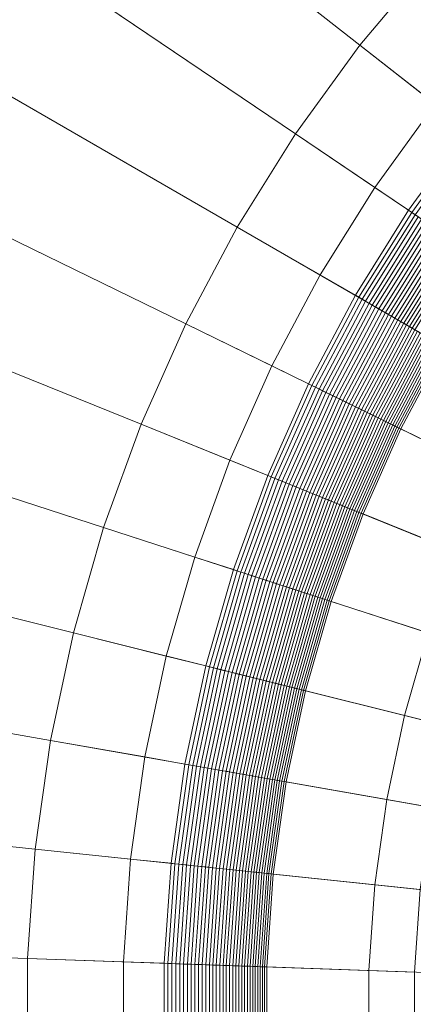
# Model space of a CAD drawing. Header units: millimetres. Extents: x -219 to 220, y -220 to 220.
# Tile 67 of 146: x -51 to -38, y 0 to 32. Entities that reach past the tile are written whole.
import ezdxf

# ---------------------------------------------------------------- set-up
doc = ezdxf.new("R2010")
doc.units = ezdxf.units.MM
doc.layers.add('LUCIDO_1', color=1, linetype='Continuous', lineweight=20, true_color=0xff0000)
doc.layers.add('Nessuna', color=7, linetype='Continuous', lineweight=9)

# ---------------------------------------------------------------- blocks, each defined once
blk = doc.blocks.new('Group-1')
at = {"layer": 'Nessuna', "color": 7, "linetype": 'Continuous', "lineweight": 9, "transparency": 33554687}
for points in [[(-158.188, 123.856, -79.962), (-149.159, 134.616, -79.962), (-37.582, 34.151, -89.301), (-39.875, 31.419, -89.301)], [(-39.875, 31.419, -69.262), (-37.582, 34.151, -69.262), (-137.782, 124.371, -60.875), (-146.124, 114.43, -60.875)], [(-166.445, 112.492, -79.962), (-158.188, 123.856, -79.962), (-39.875, 31.419, -89.301), (-41.971, 28.534, -89.301)], [(-41.971, 28.534, -69.262), (-39.875, 31.419, -69.262), (-146.124, 114.43, -60.875), (-153.752, 103.93, -60.875)], [(-173.888, 100.58, -79.962), (-166.445, 112.492, -79.962), (-41.971, 28.534, -89.301), (-43.862, 25.509, -89.301)], [(-43.862, 25.509, -69.262), (-41.971, 28.534, -69.262), (-153.752, 103.93, -60.875), (-160.629, 92.925, -60.875)], [(-180.483, 88.177, -79.962), (-173.888, 100.58, -79.962), (-43.862, 25.509, -89.301), (-45.536, 22.36, -89.301)], [(-45.536, 22.36, -69.262), (-43.862, 25.509, -69.262), (-160.629, 92.925, -60.875), (-166.722, 81.466, -60.875)], [(-186.196, 75.345, -79.962), (-180.483, 88.177, -79.962), (-45.536, 22.36, -89.301), (-46.987, 19.101, -89.301)], [(-46.987, 19.101, -69.262), (-45.536, 22.36, -69.262), (-166.722, 81.466, -60.875), (-172, 69.61, -60.875)], [(-191, 62.146, -79.962), (-186.196, 75.345, -79.962), (-46.987, 19.101, -89.301), (-48.207, 15.75, -89.301)], [(-48.207, 15.75, -69.262), (-46.987, 19.101, -69.262), (-172, 69.61, -60.875), (-176.439, 57.415, -60.875)], [(-194.872, 48.644, -79.962), (-191, 62.146, -79.962), (-48.207, 15.75, -89.301), (-49.19, 12.321, -89.301)], [(-49.19, 12.321, -69.262), (-48.207, 15.75, -69.262), (-176.439, 57.415, -60.875), (-180.016, 44.94, -60.875)], [(-197.792, 34.904, -79.962), (-194.872, 48.644, -79.962), (-49.19, 12.321, -89.301), (-49.931, 8.832, -89.301)], [(-49.931, 8.832, -69.262), (-49.19, 12.321, -69.262), (-180.016, 44.94, -60.875), (-182.714, 32.246, -60.875)], [(-199.747, 20.994, -79.962), (-197.792, 34.904, -79.962), (-49.931, 8.832, -89.301), (-50.428, 5.3, -89.301)], [(-29.959, 23.672, -70.282), (-28.231, 25.731, -70.282), (-37.582, 34.151, -69.262), (-39.875, 31.419, -69.262)], [(-39.875, 31.419, -89.301), (-37.582, 34.151, -89.301), (-35.269, 32.068, -89.626), (-37.422, 29.503, -89.626)], [(-50.428, 5.3, -69.262), (-49.931, 8.832, -69.262), (-182.714, 32.246, -60.875), (-184.52, 19.394, -60.875)], [(-31.539, 21.497, -70.282), (-29.959, 23.672, -70.282), (-39.875, 31.419, -69.262), (-41.971, 28.534, -69.262)], [(-41.971, 28.534, -89.301), (-39.875, 31.419, -89.301), (-37.422, 29.503, -89.626), (-39.391, 26.793, -89.626)], [(-39.391, 26.793, -89.626), (-37.422, 29.503, -89.626), (-36.379, 28.688, -89.879), (-38.293, 26.053, -89.879)], [(-32.963, 19.217, -70.282), (-31.539, 21.497, -70.282), (-41.971, 28.534, -69.262), (-43.862, 25.509, -69.262)], [(-43.862, 25.509, -89.301), (-41.971, 28.534, -89.301), (-39.391, 26.793, -89.626), (-41.166, 23.952, -89.626)], [(-38.293, 26.053, -89.879), (-36.379, 28.688, -89.879), (-36.278, 28.609, -89.905), (-38.187, 25.981, -89.905)], [(-38.187, 25.981, -89.905), (-36.278, 28.609, -89.905), (-36.177, 28.53, -89.935), (-38.081, 25.909, -89.935)], [(-41.166, 23.952, -89.626), (-39.391, 26.793, -89.626), (-38.293, 26.053, -89.879), (-40.019, 23.291, -89.879)], [(-40.019, 23.291, -89.879), (-38.293, 26.053, -89.879), (-38.187, 25.981, -89.905), (-39.908, 23.226, -89.905)], [(-39.908, 23.226, -89.905), (-38.187, 25.981, -89.905), (-38.081, 25.909, -89.935), (-39.797, 23.162, -89.935)], [(-39.797, 23.162, -89.935), (-38.081, 25.909, -89.935), (-37.976, 25.838, -89.968), (-39.688, 23.099, -89.968)], [(-39.688, 23.099, -89.968), (-37.976, 25.838, -89.968), (-37.871, 25.768, -90.004), (-39.578, 23.036, -90.004)], [(-39.578, 23.036, -90.004), (-37.871, 25.768, -90.004), (-37.768, 25.698, -90.044), (-39.47, 22.973, -90.044)], [(-39.47, 22.973, -90.044), (-37.768, 25.698, -90.044), (-37.665, 25.629, -90.086), (-39.363, 22.912, -90.086)], [(-39.363, 22.912, -90.086), (-37.665, 25.629, -90.086), (-37.563, 25.56, -90.133), (-39.257, 22.85, -90.133)], [(-34.226, 16.843, -70.282), (-32.963, 19.217, -70.282), (-43.862, 25.509, -69.262), (-45.536, 22.36, -69.262)], [(-45.536, 22.36, -89.301), (-43.862, 25.509, -89.301), (-41.166, 23.952, -89.626), (-42.738, 20.995, -89.626)], [(-39.257, 22.85, -90.133), (-37.563, 25.56, -90.133), (-37.462, 25.492, -90.182), (-39.151, 22.789, -90.182)], [(-39.151, 22.789, -90.182), (-37.462, 25.492, -90.182), (-37.363, 25.425, -90.234), (-39.047, 22.729, -90.234)], [(-39.047, 22.729, -90.234), (-37.363, 25.425, -90.234), (-37.264, 25.359, -90.29), (-38.944, 22.67, -90.29)], [(-38.944, 22.67, -90.29), (-37.264, 25.359, -90.29), (-37.167, 25.293, -90.349), (-38.843, 22.611, -90.349)], [(-38.843, 22.611, -90.349), (-37.167, 25.293, -90.349), (-37.071, 25.228, -90.41), (-38.743, 22.553, -90.41)], [(-38.743, 22.553, -90.41), (-37.071, 25.228, -90.41), (-36.977, 25.165, -90.475), (-38.644, 22.496, -90.475)], [(-38.644, 22.496, -90.475), (-36.977, 25.165, -90.475), (-36.884, 25.102, -90.543), (-38.547, 22.44, -90.543)], [(-38.547, 22.44, -90.543), (-36.884, 25.102, -90.543), (-36.792, 25.04, -90.614), (-38.451, 22.385, -90.614)], [(-38.451, 22.385, -90.614), (-36.792, 25.04, -90.614), (-36.702, 24.979, -90.687), (-38.357, 22.331, -90.687)], [(-38.357, 22.331, -90.687), (-36.702, 24.979, -90.687), (-36.614, 24.92, -90.764), (-38.265, 22.277, -90.764)], [(-38.265, 22.277, -90.764), (-36.614, 24.92, -90.764), (-36.527, 24.861, -90.843), (-38.174, 22.225, -90.843)], [(-38.174, 22.225, -90.843), (-36.527, 24.861, -90.843), (-36.442, 24.804, -90.924), (-38.085, 22.174, -90.924)], [(-42.738, 20.995, -89.626), (-41.166, 23.952, -89.626), (-40.019, 23.291, -89.879), (-41.548, 20.415, -89.879)], [(-41.548, 20.415, -89.879), (-40.019, 23.291, -89.879), (-39.908, 23.226, -89.905), (-41.433, 20.358, -89.905)], [(-41.433, 20.358, -89.905), (-39.908, 23.226, -89.905), (-39.797, 23.162, -89.935), (-41.318, 20.302, -89.935)], [(-41.318, 20.302, -89.935), (-39.797, 23.162, -89.935), (-39.688, 23.099, -89.968), (-41.204, 20.247, -89.968)], [(-41.204, 20.247, -89.968), (-39.688, 23.099, -89.968), (-39.578, 23.036, -90.004), (-41.091, 20.192, -90.004)], [(-41.091, 20.192, -90.004), (-39.578, 23.036, -90.004), (-39.47, 22.973, -90.044), (-40.978, 20.137, -90.044)], [(-40.978, 20.137, -90.044), (-39.47, 22.973, -90.044), (-39.363, 22.912, -90.086), (-40.867, 20.082, -90.086)], [(-40.867, 20.082, -90.086), (-39.363, 22.912, -90.086), (-39.257, 22.85, -90.133), (-40.757, 20.029, -90.133)], [(-40.757, 20.029, -90.133), (-39.257, 22.85, -90.133), (-39.151, 22.789, -90.182), (-40.648, 19.975, -90.182)], [(-40.648, 19.975, -90.182), (-39.151, 22.789, -90.182), (-39.047, 22.729, -90.234), (-40.539, 19.923, -90.234)], [(-40.539, 19.923, -90.234), (-39.047, 22.729, -90.234), (-38.944, 22.67, -90.29), (-40.433, 19.871, -90.29)], [(-40.433, 19.871, -90.29), (-38.944, 22.67, -90.29), (-38.843, 22.611, -90.349), (-40.327, 19.819, -90.349)], [(-40.327, 19.819, -90.349), (-38.843, 22.611, -90.349), (-38.743, 22.553, -90.41), (-40.223, 19.768, -90.41)], [(-40.223, 19.768, -90.41), (-38.743, 22.553, -90.41), (-38.644, 22.496, -90.475), (-40.121, 19.719, -90.475)], [(-40.121, 19.719, -90.475), (-38.644, 22.496, -90.475), (-38.547, 22.44, -90.543), (-40.02, 19.669, -90.543)], [(-40.02, 19.669, -90.543), (-38.547, 22.44, -90.543), (-38.451, 22.385, -90.614), (-39.921, 19.621, -90.614)], [(-35.319, 14.387, -70.282), (-34.226, 16.843, -70.282), (-45.536, 22.36, -69.262), (-46.987, 19.101, -69.262)], [(-46.987, 19.101, -89.301), (-45.536, 22.36, -89.301), (-42.738, 20.995, -89.626), (-44.1, 17.935, -89.626)], [(-39.921, 19.621, -90.614), (-38.451, 22.385, -90.614), (-38.357, 22.331, -90.687), (-39.823, 19.573, -90.687)], [(-39.823, 19.573, -90.687), (-38.357, 22.331, -90.687), (-38.265, 22.277, -90.764), (-39.727, 19.527, -90.764)], [(-39.727, 19.527, -90.764), (-38.265, 22.277, -90.764), (-38.174, 22.225, -90.843), (-39.633, 19.481, -90.843)], [(-39.633, 19.481, -90.843), (-38.174, 22.225, -90.843), (-38.085, 22.174, -90.924), (-39.541, 19.436, -90.924)], [(-39.541, 19.436, -90.924), (-38.085, 22.174, -90.924), (-37.998, 22.124, -91.009), (-39.451, 19.392, -91.009)], [(-39.451, 19.392, -91.009), (-37.998, 22.124, -91.009), (-37.914, 22.075, -91.096), (-39.363, 19.349, -91.096)], [(-39.363, 19.349, -91.096), (-37.914, 22.075, -91.096), (-37.831, 22.027, -91.186), (-39.277, 19.307, -91.186)], [(-39.277, 19.307, -91.186), (-37.831, 22.027, -91.186), (-37.75, 21.98, -91.278), (-39.193, 19.266, -91.278)], [(-39.193, 19.266, -91.278), (-37.75, 21.98, -91.278), (-37.671, 21.935, -91.372), (-39.111, 19.226, -91.372)], [(-39.111, 19.226, -91.372), (-37.671, 21.935, -91.372), (-37.595, 21.891, -91.469), (-39.032, 19.187, -91.469)], [(-39.032, 19.187, -91.469), (-37.595, 21.891, -91.469), (-37.52, 21.848, -91.568), (-38.955, 19.15, -91.568)], [(-38.955, 19.15, -91.568), (-37.52, 21.848, -91.568), (-37.448, 21.806, -91.67), (-38.88, 19.113, -91.67)], [(-38.88, 19.113, -91.67), (-37.448, 21.806, -91.67), (-37.379, 21.766, -91.773), (-38.808, 19.078, -91.773)], [(-38.808, 19.078, -91.773), (-37.379, 21.766, -91.773), (-37.311, 21.727, -91.879), (-38.738, 19.044, -91.879)], [(-38.738, 19.044, -91.879), (-37.311, 21.727, -91.879), (-37.246, 21.69, -91.987), (-38.67, 19.011, -91.987)], [(-38.67, 19.011, -91.987), (-37.246, 21.69, -91.987), (-37.184, 21.654, -92.096), (-38.606, 18.979, -92.096)], [(-38.606, 18.979, -92.096), (-37.184, 21.654, -92.096), (-37.124, 21.619, -92.208), (-38.544, 18.949, -92.208)], [(-38.544, 18.949, -92.208), (-37.124, 21.619, -92.208), (-34.249, 19.959, -97.712), (-35.559, 17.494, -97.712)], [(-200.727, 6.982, -79.962), (-199.747, 20.994, -79.962), (-50.428, 5.3, -89.301), (-50.677, 1.742, -89.301)], [(-44.1, 17.935, -89.626), (-42.738, 20.995, -89.626), (-41.548, 20.415, -89.879), (-42.873, 17.439, -89.879)], [(-42.873, 17.439, -89.879), (-41.548, 20.415, -89.879), (-41.433, 20.358, -89.905), (-42.754, 17.391, -89.905)], [(-42.754, 17.391, -89.905), (-41.433, 20.358, -89.905), (-41.318, 20.302, -89.935), (-42.636, 17.343, -89.935)], [(-42.636, 17.343, -89.935), (-41.318, 20.302, -89.935), (-41.204, 20.247, -89.968), (-42.518, 17.296, -89.968)], [(-42.518, 17.296, -89.968), (-41.204, 20.247, -89.968), (-41.091, 20.192, -90.004), (-42.401, 17.249, -90.004)], [(-42.401, 17.249, -90.004), (-41.091, 20.192, -90.004), (-40.978, 20.137, -90.044), (-42.285, 17.202, -90.044)], [(-42.285, 17.202, -90.044), (-40.978, 20.137, -90.044), (-40.867, 20.082, -90.086), (-42.17, 17.155, -90.086)], [(-42.17, 17.155, -90.086), (-40.867, 20.082, -90.086), (-40.757, 20.029, -90.133), (-42.056, 17.109, -90.133)], [(-42.056, 17.109, -90.133), (-40.757, 20.029, -90.133), (-40.648, 19.975, -90.182), (-41.944, 17.064, -90.182)], [(-41.944, 17.064, -90.182), (-40.648, 19.975, -90.182), (-40.539, 19.923, -90.234), (-41.832, 17.019, -90.234)], [(-41.832, 17.019, -90.234), (-40.539, 19.923, -90.234), (-40.433, 19.871, -90.29), (-41.722, 16.974, -90.29)], [(-41.722, 16.974, -90.29), (-40.433, 19.871, -90.29), (-40.327, 19.819, -90.349), (-41.614, 16.93, -90.349)], [(-41.614, 16.93, -90.349), (-40.327, 19.819, -90.349), (-40.223, 19.768, -90.41), (-41.506, 16.887, -90.41)], [(-41.506, 16.887, -90.41), (-40.223, 19.768, -90.41), (-40.121, 19.719, -90.475), (-41.401, 16.844, -90.475)], [(-41.401, 16.844, -90.475), (-40.121, 19.719, -90.475), (-40.02, 19.669, -90.543), (-41.296, 16.802, -90.543)], [(-41.296, 16.802, -90.543), (-40.02, 19.669, -90.543), (-39.921, 19.621, -90.614), (-41.194, 16.761, -90.614)], [(-41.194, 16.761, -90.614), (-39.921, 19.621, -90.614), (-39.823, 19.573, -90.687), (-41.093, 16.72, -90.687)], [(-41.093, 16.72, -90.687), (-39.823, 19.573, -90.687), (-39.727, 19.527, -90.764), (-40.995, 16.68, -90.764)], [(-40.995, 16.68, -90.764), (-39.727, 19.527, -90.764), (-39.633, 19.481, -90.843), (-40.898, 16.641, -90.843)], [(-50.677, 1.742, -69.262), (-50.428, 5.3, -69.262), (-184.52, 19.394, -60.875), (-185.426, 6.448, -60.875)], [(-40.898, 16.641, -90.843), (-39.633, 19.481, -90.843), (-39.541, 19.436, -90.924), (-40.803, 16.603, -90.924)], [(-40.803, 16.603, -90.924), (-39.541, 19.436, -90.924), (-39.451, 19.392, -91.009), (-40.71, 16.565, -91.009)], [(-40.71, 16.565, -91.009), (-39.451, 19.392, -91.009), (-39.363, 19.349, -91.096), (-40.619, 16.528, -91.096)], [(-40.619, 16.528, -91.096), (-39.363, 19.349, -91.096), (-39.277, 19.307, -91.186), (-40.53, 16.493, -91.186)], [(-40.53, 16.493, -91.186), (-39.277, 19.307, -91.186), (-39.193, 19.266, -91.278), (-40.443, 16.458, -91.278)], [(-40.443, 16.458, -91.278), (-39.193, 19.266, -91.278), (-39.111, 19.226, -91.372), (-40.359, 16.424, -91.372)], [(-40.359, 16.424, -91.372), (-39.111, 19.226, -91.372), (-39.032, 19.187, -91.469), (-40.277, 16.39, -91.469)], [(-36.239, 11.861, -70.282), (-35.319, 14.387, -70.282), (-46.987, 19.101, -69.262), (-48.207, 15.75, -69.262)], [(-48.207, 15.75, -89.301), (-46.987, 19.101, -89.301), (-44.1, 17.935, -89.626), (-45.246, 14.788, -89.626)], [(-40.277, 16.39, -91.469), (-39.032, 19.187, -91.469), (-38.955, 19.15, -91.568), (-40.198, 16.358, -91.568)], [(-40.198, 16.358, -91.568), (-38.955, 19.15, -91.568), (-38.88, 19.113, -91.67), (-40.121, 16.327, -91.67)], [(-40.121, 16.327, -91.67), (-38.88, 19.113, -91.67), (-38.808, 19.078, -91.773), (-40.046, 16.297, -91.773)], [(-40.046, 16.297, -91.773), (-38.808, 19.078, -91.773), (-38.738, 19.044, -91.879), (-39.974, 16.268, -91.879)], [(-39.974, 16.268, -91.879), (-38.738, 19.044, -91.879), (-38.67, 19.011, -91.987), (-39.904, 16.24, -91.987)], [(-39.904, 16.24, -91.987), (-38.67, 19.011, -91.987), (-38.606, 18.979, -92.096), (-39.838, 16.213, -92.096)], [(-39.838, 16.213, -92.096), (-38.606, 18.979, -92.096), (-38.544, 18.949, -92.208), (-39.773, 16.187, -92.208)], [(-39.773, 16.187, -92.208), (-38.544, 18.949, -92.208), (-35.559, 17.494, -97.712), (-36.695, 14.943, -97.712)], [(-45.246, 14.788, -89.626), (-44.1, 17.935, -89.626), (-42.873, 17.439, -89.879), (-43.987, 14.379, -89.879)], [(-43.987, 14.379, -89.879), (-42.873, 17.439, -89.879), (-42.754, 17.391, -89.905), (-43.865, 14.339, -89.905)], [(-43.865, 14.339, -89.905), (-42.754, 17.391, -89.905), (-42.636, 17.343, -89.935), (-43.744, 14.299, -89.935)], [(-43.744, 14.299, -89.935), (-42.636, 17.343, -89.935), (-42.518, 17.296, -89.968), (-43.623, 14.26, -89.968)], [(-43.623, 14.26, -89.968), (-42.518, 17.296, -89.968), (-42.401, 17.249, -90.004), (-43.503, 14.221, -90.004)], [(-43.503, 14.221, -90.004), (-42.401, 17.249, -90.004), (-42.285, 17.202, -90.044), (-43.384, 14.183, -90.044)], [(-43.384, 14.183, -90.044), (-42.285, 17.202, -90.044), (-42.17, 17.155, -90.086), (-43.266, 14.144, -90.086)], [(-43.266, 14.144, -90.086), (-42.17, 17.155, -90.086), (-42.056, 17.109, -90.133), (-43.149, 14.106, -90.133)], [(-43.149, 14.106, -90.133), (-42.056, 17.109, -90.133), (-41.944, 17.064, -90.182), (-43.034, 14.069, -90.182)], [(-43.034, 14.069, -90.182), (-41.944, 17.064, -90.182), (-41.832, 17.019, -90.234), (-42.92, 14.032, -90.234)], [(-42.92, 14.032, -90.234), (-41.832, 17.019, -90.234), (-41.722, 16.974, -90.29), (-42.807, 13.995, -90.29)], [(-42.807, 13.995, -90.29), (-41.722, 16.974, -90.29), (-41.614, 16.93, -90.349), (-42.695, 13.959, -90.349)], [(-42.695, 13.959, -90.349), (-41.614, 16.93, -90.349), (-41.506, 16.887, -90.41), (-42.585, 13.923, -90.41)], [(-42.585, 13.923, -90.41), (-41.506, 16.887, -90.41), (-41.401, 16.844, -90.475), (-42.477, 13.888, -90.475)], [(-42.477, 13.888, -90.475), (-41.401, 16.844, -90.475), (-41.296, 16.802, -90.543), (-42.37, 13.853, -90.543)], [(-42.37, 13.853, -90.543), (-41.296, 16.802, -90.543), (-41.194, 16.761, -90.614), (-42.265, 13.819, -90.614)], [(-42.265, 13.819, -90.614), (-41.194, 16.761, -90.614), (-41.093, 16.72, -90.687), (-42.162, 13.785, -90.687)], [(-42.162, 13.785, -90.687), (-41.093, 16.72, -90.687), (-40.995, 16.68, -90.764), (-42.06, 13.753, -90.764)], [(-42.06, 13.753, -90.764), (-40.995, 16.68, -90.764), (-40.898, 16.641, -90.843), (-41.961, 13.72, -90.843)], [(-41.961, 13.72, -90.843), (-40.898, 16.641, -90.843), (-40.803, 16.603, -90.924), (-41.863, 13.689, -90.924)], [(-41.863, 13.689, -90.924), (-40.803, 16.603, -90.924), (-40.71, 16.565, -91.009), (-41.768, 13.658, -91.009)], [(-41.768, 13.658, -91.009), (-40.71, 16.565, -91.009), (-40.619, 16.528, -91.096), (-41.675, 13.627, -91.096)], [(-41.675, 13.627, -91.096), (-40.619, 16.528, -91.096), (-40.53, 16.493, -91.186), (-41.584, 13.598, -91.186)], [(-41.584, 13.598, -91.186), (-40.53, 16.493, -91.186), (-40.443, 16.458, -91.278), (-41.495, 13.569, -91.278)], [(-41.495, 13.569, -91.278), (-40.443, 16.458, -91.278), (-40.359, 16.424, -91.372), (-41.408, 13.541, -91.372)], [(-41.408, 13.541, -91.372), (-40.359, 16.424, -91.372), (-40.277, 16.39, -91.469), (-41.324, 13.513, -91.469)], [(-41.324, 13.513, -91.469), (-40.277, 16.39, -91.469), (-40.198, 16.358, -91.568), (-41.243, 13.487, -91.568)], [(-41.243, 13.487, -91.568), (-40.198, 16.358, -91.568), (-40.121, 16.327, -91.67), (-41.164, 13.461, -91.67)], [(-41.164, 13.461, -91.67), (-40.121, 16.327, -91.67), (-40.046, 16.297, -91.773), (-41.087, 13.436, -91.773)], [(-41.087, 13.436, -91.773), (-40.046, 16.297, -91.773), (-39.974, 16.268, -91.879), (-41.013, 13.412, -91.879)], [(-41.013, 13.412, -91.879), (-39.974, 16.268, -91.879), (-39.904, 16.24, -91.987), (-40.942, 13.389, -91.987)], [(-40.942, 13.389, -91.987), (-39.904, 16.24, -91.987), (-39.838, 16.213, -92.096), (-40.873, 13.367, -92.096)], [(-40.873, 13.367, -92.096), (-39.838, 16.213, -92.096), (-39.773, 16.187, -92.208), (-40.808, 13.346, -92.208)], [(-40.808, 13.346, -92.208), (-39.773, 16.187, -92.208), (-36.695, 14.943, -97.712), (-37.65, 12.32, -97.712)], [(-36.98, 9.277, -70.282), (-36.239, 11.861, -70.282), (-48.207, 15.75, -69.262), (-49.19, 12.321, -69.262)], [(-49.19, 12.321, -89.301), (-48.207, 15.75, -89.301), (-45.246, 14.788, -89.626), (-46.169, 11.568, -89.626)], [(-46.169, 11.568, -89.626), (-45.246, 14.788, -89.626), (-43.987, 14.379, -89.879), (-44.885, 11.248, -89.879)], [(-44.885, 11.248, -89.879), (-43.987, 14.379, -89.879), (-43.865, 14.339, -89.905), (-44.76, 11.217, -89.905)], [(-44.76, 11.217, -89.905), (-43.865, 14.339, -89.905), (-43.744, 14.299, -89.935), (-44.636, 11.186, -89.935)], [(-44.636, 11.186, -89.935), (-43.744, 14.299, -89.935), (-43.623, 14.26, -89.968), (-44.513, 11.155, -89.968)], [(-44.513, 11.155, -89.968), (-43.623, 14.26, -89.968), (-43.503, 14.221, -90.004), (-44.391, 11.125, -90.004)], [(-44.391, 11.125, -90.004), (-43.503, 14.221, -90.004), (-43.384, 14.183, -90.044), (-44.27, 11.094, -90.044)], [(-44.27, 11.094, -90.044), (-43.384, 14.183, -90.044), (-43.266, 14.144, -90.086), (-44.149, 11.064, -90.086)], [(-44.149, 11.064, -90.086), (-43.266, 14.144, -90.086), (-43.149, 14.106, -90.133), (-44.03, 11.035, -90.133)], [(-44.03, 11.035, -90.133), (-43.149, 14.106, -90.133), (-43.034, 14.069, -90.182), (-43.912, 11.005, -90.182)], [(-43.912, 11.005, -90.182), (-43.034, 14.069, -90.182), (-42.92, 14.032, -90.234), (-43.796, 10.976, -90.234)], [(-43.796, 10.976, -90.234), (-42.92, 14.032, -90.234), (-42.807, 13.995, -90.29), (-43.681, 10.947, -90.29)], [(-43.681, 10.947, -90.29), (-42.807, 13.995, -90.29), (-42.695, 13.959, -90.349), (-43.567, 10.919, -90.349)], [(-43.567, 10.919, -90.349), (-42.695, 13.959, -90.349), (-42.585, 13.923, -90.41), (-43.454, 10.891, -90.41)], [(-43.454, 10.891, -90.41), (-42.585, 13.923, -90.41), (-42.477, 13.888, -90.475), (-43.344, 10.864, -90.475)], [(-43.344, 10.864, -90.475), (-42.477, 13.888, -90.475), (-42.37, 13.853, -90.543), (-43.235, 10.836, -90.543)], [(-43.235, 10.836, -90.543), (-42.37, 13.853, -90.543), (-42.265, 13.819, -90.614), (-43.128, 10.81, -90.614)], [(-43.128, 10.81, -90.614), (-42.265, 13.819, -90.614), (-42.162, 13.785, -90.687), (-43.022, 10.783, -90.687)], [(-43.022, 10.783, -90.687), (-42.162, 13.785, -90.687), (-42.06, 13.753, -90.764), (-42.919, 10.758, -90.764)], [(-42.919, 10.758, -90.764), (-42.06, 13.753, -90.764), (-41.961, 13.72, -90.843), (-42.817, 10.732, -90.843)], [(-42.817, 10.732, -90.843), (-41.961, 13.72, -90.843), (-41.863, 13.689, -90.924), (-42.718, 10.707, -90.924)], [(-42.718, 10.707, -90.924), (-41.863, 13.689, -90.924), (-41.768, 13.658, -91.009), (-42.621, 10.683, -91.009)], [(-42.621, 10.683, -91.009), (-41.768, 13.658, -91.009), (-41.675, 13.627, -91.096), (-42.526, 10.66, -91.096)], [(-42.526, 10.66, -91.096), (-41.675, 13.627, -91.096), (-41.584, 13.598, -91.186), (-42.433, 10.636, -91.186)], [(-42.433, 10.636, -91.186), (-41.584, 13.598, -91.186), (-41.495, 13.569, -91.278), (-42.342, 10.614, -91.278)], [(-42.342, 10.614, -91.278), (-41.495, 13.569, -91.278), (-41.408, 13.541, -91.372), (-42.254, 10.592, -91.372)], [(-42.254, 10.592, -91.372), (-41.408, 13.541, -91.372), (-41.324, 13.513, -91.469), (-42.168, 10.57, -91.469)], [(-42.168, 10.57, -91.469), (-41.324, 13.513, -91.469), (-41.243, 13.487, -91.568), (-42.085, 10.55, -91.568)], [(-42.085, 10.55, -91.568), (-41.243, 13.487, -91.568), (-41.164, 13.461, -91.67), (-42.004, 10.53, -91.67)], [(-42.004, 10.53, -91.67), (-41.164, 13.461, -91.67), (-41.087, 13.436, -91.773), (-41.926, 10.51, -91.773)], [(-41.926, 10.51, -91.773), (-41.087, 13.436, -91.773), (-41.013, 13.412, -91.879), (-41.851, 10.491, -91.879)], [(-41.851, 10.491, -91.879), (-41.013, 13.412, -91.879), (-40.942, 13.389, -91.987), (-41.778, 10.473, -91.987)], [(-41.778, 10.473, -91.987), (-40.942, 13.389, -91.987), (-40.873, 13.367, -92.096), (-41.708, 10.456, -92.096)], [(-41.708, 10.456, -92.096), (-40.873, 13.367, -92.096), (-40.808, 13.346, -92.208), (-41.641, 10.439, -92.208)], [(-41.641, 10.439, -92.208), (-40.808, 13.346, -92.208), (-37.65, 12.32, -97.712), (-38.42, 9.636, -97.712)], [(-37.539, 6.647, -70.282), (-36.98, 9.277, -70.282), (-49.19, 12.321, -69.262), (-49.931, 8.832, -69.262)], [(-49.931, 8.832, -89.301), (-49.19, 12.321, -89.301), (-46.169, 11.568, -89.626), (-46.866, 8.292, -89.626)], [(-38.42, 9.636, -97.712), (-37.65, 12.32, -97.712), (-21.482, 7.066, -97.712), (-21.924, 5.523, -97.712)], [(-46.866, 8.292, -89.626), (-46.169, 11.568, -89.626), (-44.885, 11.248, -89.879), (-45.562, 8.062, -89.879)], [(-45.562, 8.062, -89.879), (-44.885, 11.248, -89.879), (-44.76, 11.217, -89.905), (-45.436, 8.04, -89.905)], [(-45.436, 8.04, -89.905), (-44.76, 11.217, -89.905), (-44.636, 11.186, -89.935), (-45.31, 8.017, -89.935)], [(-45.31, 8.017, -89.935), (-44.636, 11.186, -89.935), (-44.513, 11.155, -89.968), (-45.185, 7.995, -89.968)], [(-45.185, 7.995, -89.968), (-44.513, 11.155, -89.968), (-44.391, 11.125, -90.004), (-45.061, 7.973, -90.004)], [(-45.061, 7.973, -90.004), (-44.391, 11.125, -90.004), (-44.27, 11.094, -90.044), (-44.938, 7.952, -90.044)], [(-44.938, 7.952, -90.044), (-44.27, 11.094, -90.044), (-44.149, 11.064, -90.086), (-44.816, 7.93, -90.086)], [(-44.816, 7.93, -90.086), (-44.149, 11.064, -90.086), (-44.03, 11.035, -90.133), (-44.695, 7.909, -90.133)], [(-44.695, 7.909, -90.133), (-44.03, 11.035, -90.133), (-43.912, 11.005, -90.182), (-44.575, 7.888, -90.182)], [(-44.575, 7.888, -90.182), (-43.912, 11.005, -90.182), (-43.796, 10.976, -90.234), (-44.457, 7.867, -90.234)], [(-44.457, 7.867, -90.234), (-43.796, 10.976, -90.234), (-43.681, 10.947, -90.29), (-44.34, 7.846, -90.29)], [(-44.34, 7.846, -90.29), (-43.681, 10.947, -90.29), (-43.567, 10.919, -90.349), (-44.224, 7.826, -90.349)], [(-44.224, 7.826, -90.349), (-43.567, 10.919, -90.349), (-43.454, 10.891, -90.41), (-44.11, 7.806, -90.41)], [(-44.11, 7.806, -90.41), (-43.454, 10.891, -90.41), (-43.344, 10.864, -90.475), (-43.998, 7.786, -90.475)], [(-43.998, 7.786, -90.475), (-43.344, 10.864, -90.475), (-43.235, 10.836, -90.543), (-43.887, 7.767, -90.543)], [(-43.887, 7.767, -90.543), (-43.235, 10.836, -90.543), (-43.128, 10.81, -90.614), (-43.779, 7.747, -90.614)], [(-43.779, 7.747, -90.614), (-43.128, 10.81, -90.614), (-43.022, 10.783, -90.687), (-43.672, 7.729, -90.687)], [(-43.672, 7.729, -90.687), (-43.022, 10.783, -90.687), (-42.919, 10.758, -90.764), (-43.567, 7.71, -90.764)], [(-43.567, 7.71, -90.764), (-42.919, 10.758, -90.764), (-42.817, 10.732, -90.843), (-43.464, 7.692, -90.843)], [(-43.464, 7.692, -90.843), (-42.817, 10.732, -90.843), (-42.718, 10.707, -90.924), (-43.363, 7.674, -90.924)], [(-43.363, 7.674, -90.924), (-42.718, 10.707, -90.924), (-42.621, 10.683, -91.009), (-43.264, 7.657, -91.009)], [(-43.264, 7.657, -91.009), (-42.621, 10.683, -91.009), (-42.526, 10.66, -91.096), (-43.167, 7.64, -91.096)], [(-43.167, 7.64, -91.096), (-42.526, 10.66, -91.096), (-42.433, 10.636, -91.186), (-43.073, 7.623, -91.186)], [(-43.073, 7.623, -91.186), (-42.433, 10.636, -91.186), (-42.342, 10.614, -91.278), (-42.981, 7.607, -91.278)], [(-42.981, 7.607, -91.278), (-42.342, 10.614, -91.278), (-42.254, 10.592, -91.372), (-42.892, 7.591, -91.372)], [(-42.892, 7.591, -91.372), (-42.254, 10.592, -91.372), (-42.168, 10.57, -91.469), (-42.805, 7.576, -91.469)], [(-42.805, 7.576, -91.469), (-42.168, 10.57, -91.469), (-42.085, 10.55, -91.568), (-42.72, 7.561, -91.568)], [(-42.72, 7.561, -91.568), (-42.085, 10.55, -91.568), (-42.004, 10.53, -91.67), (-42.638, 7.546, -91.67)], [(-42.638, 7.546, -91.67), (-42.004, 10.53, -91.67), (-41.926, 10.51, -91.773), (-42.559, 7.532, -91.773)], [(-42.559, 7.532, -91.773), (-41.926, 10.51, -91.773), (-41.851, 10.491, -91.879), (-42.483, 7.519, -91.879)], [(-42.483, 7.519, -91.879), (-41.851, 10.491, -91.879), (-41.778, 10.473, -91.987), (-42.409, 7.506, -91.987)], [(-42.409, 7.506, -91.987), (-41.778, 10.473, -91.987), (-41.708, 10.456, -92.096), (-42.338, 7.493, -92.096)], [(-42.338, 7.493, -92.096), (-41.708, 10.456, -92.096), (-41.641, 10.439, -92.208), (-42.27, 7.481, -92.208)], [(-42.27, 7.481, -92.208), (-41.641, 10.439, -92.208), (-38.42, 9.636, -97.712), (-39, 6.905, -97.712)], [(-39, 6.905, -97.712), (-38.42, 9.636, -97.712), (-21.924, 5.523, -97.712), (-22.258, 3.953, -97.712)], [(-37.913, 3.985, -70.282), (-37.539, 6.647, -70.282), (-49.931, 8.832, -69.262), (-50.428, 5.3, -69.262)], [(-50.428, 5.3, -89.301), (-49.931, 8.832, -89.301), (-46.866, 8.292, -89.626), (-47.332, 4.975, -89.626)], [(-47.332, 4.975, -89.626), (-46.866, 8.292, -89.626), (-45.562, 8.062, -89.879), (-46.015, 4.837, -89.879)], [(-46.015, 4.837, -89.879), (-45.562, 8.062, -89.879), (-45.436, 8.04, -89.905), (-45.888, 4.823, -89.905)], [(-45.888, 4.823, -89.905), (-45.436, 8.04, -89.905), (-45.31, 8.017, -89.935), (-45.761, 4.81, -89.935)], [(-45.761, 4.81, -89.935), (-45.31, 8.017, -89.935), (-45.185, 7.995, -89.968), (-45.634, 4.796, -89.968)], [(-45.634, 4.796, -89.968), (-45.185, 7.995, -89.968), (-45.061, 7.973, -90.004), (-45.509, 4.783, -90.004)], [(-45.509, 4.783, -90.004), (-45.061, 7.973, -90.004), (-44.938, 7.952, -90.044), (-45.385, 4.77, -90.044)], [(-45.385, 4.77, -90.044), (-44.938, 7.952, -90.044), (-44.816, 7.93, -90.086), (-45.261, 4.757, -90.086)], [(-45.261, 4.757, -90.086), (-44.816, 7.93, -90.086), (-44.695, 7.909, -90.133), (-45.139, 4.744, -90.133)], [(-45.139, 4.744, -90.133), (-44.695, 7.909, -90.133), (-44.575, 7.888, -90.182), (-45.019, 4.732, -90.182)], [(-45.019, 4.732, -90.182), (-44.575, 7.888, -90.182), (-44.457, 7.867, -90.234), (-44.899, 4.719, -90.234)], [(-44.899, 4.719, -90.234), (-44.457, 7.867, -90.234), (-44.34, 7.846, -90.29), (-44.781, 4.707, -90.29)], [(-44.781, 4.707, -90.29), (-44.34, 7.846, -90.29), (-44.224, 7.826, -90.349), (-44.664, 4.695, -90.349)], [(-44.664, 4.695, -90.349), (-44.224, 7.826, -90.349), (-44.11, 7.806, -90.41), (-44.549, 4.682, -90.41)], [(-44.549, 4.682, -90.41), (-44.11, 7.806, -90.41), (-43.998, 7.786, -90.475), (-44.436, 4.671, -90.475)], [(-44.436, 4.671, -90.475), (-43.998, 7.786, -90.475), (-43.887, 7.767, -90.543), (-44.324, 4.659, -90.543)], [(-44.324, 4.659, -90.543), (-43.887, 7.767, -90.543), (-43.779, 7.747, -90.614), (-44.214, 4.647, -90.614)], [(-44.214, 4.647, -90.614), (-43.779, 7.747, -90.614), (-43.672, 7.729, -90.687), (-44.106, 4.636, -90.687)], [(-44.106, 4.636, -90.687), (-43.672, 7.729, -90.687), (-43.567, 7.71, -90.764), (-44, 4.625, -90.764)], [(-44, 4.625, -90.764), (-43.567, 7.71, -90.764), (-43.464, 7.692, -90.843), (-43.896, 4.614, -90.843)], [(-43.896, 4.614, -90.843), (-43.464, 7.692, -90.843), (-43.363, 7.674, -90.924), (-43.794, 4.603, -90.924)], [(-43.794, 4.603, -90.924), (-43.363, 7.674, -90.924), (-43.264, 7.657, -91.009), (-43.695, 4.593, -91.009)], [(-43.695, 4.593, -91.009), (-43.264, 7.657, -91.009), (-43.167, 7.64, -91.096), (-43.597, 4.582, -91.096)], [(-43.597, 4.582, -91.096), (-43.167, 7.64, -91.096), (-43.073, 7.623, -91.186), (-43.502, 4.572, -91.186)], [(-43.502, 4.572, -91.186), (-43.073, 7.623, -91.186), (-42.981, 7.607, -91.278), (-43.409, 4.563, -91.278)], [(-43.409, 4.563, -91.278), (-42.981, 7.607, -91.278), (-42.892, 7.591, -91.372), (-43.319, 4.553, -91.372)], [(-43.319, 4.553, -91.372), (-42.892, 7.591, -91.372), (-42.805, 7.576, -91.469), (-43.231, 4.544, -91.469)], [(-43.231, 4.544, -91.469), (-42.805, 7.576, -91.469), (-42.72, 7.561, -91.568), (-43.146, 4.535, -91.568)], [(-43.146, 4.535, -91.568), (-42.72, 7.561, -91.568), (-42.638, 7.546, -91.67), (-43.063, 4.526, -91.67)], [(-43.063, 4.526, -91.67), (-42.638, 7.546, -91.67), (-42.559, 7.532, -91.773), (-42.983, 4.518, -91.773)], [(-42.983, 4.518, -91.773), (-42.559, 7.532, -91.773), (-42.483, 7.519, -91.879), (-42.905, 4.51, -91.879)], [(-42.905, 4.51, -91.879), (-42.483, 7.519, -91.879), (-42.409, 7.506, -91.987), (-42.831, 4.502, -91.987)], [(-42.831, 4.502, -91.987), (-42.409, 7.506, -91.987), (-42.338, 7.493, -92.096), (-42.759, 4.494, -92.096)], [(-42.759, 4.494, -92.096), (-42.338, 7.493, -92.096), (-42.27, 7.481, -92.208), (-42.69, 4.487, -92.208)], [(-42.69, 4.487, -92.208), (-42.27, 7.481, -92.208), (-39, 6.905, -97.712), (-39.389, 4.14, -97.712)], [(-200.727, -7.064, -79.962), (-200.727, 6.982, -79.962), (-50.677, 1.742, -89.301), (-50.677, -1.824, -89.301)], [(-39.389, 4.14, -97.712), (-39, 6.905, -97.712), (-22.258, 3.953, -97.712), (-22.482, 2.363, -97.712)], [(-50.677, -1.824, -69.262), (-50.677, 1.742, -69.262), (-185.426, 6.448, -60.875), (-185.426, -6.53, -60.875)], [(-38.1, 1.303, -70.282), (-37.913, 3.985, -70.282), (-50.428, 5.3, -69.262), (-50.677, 1.742, -69.262)], [(-50.677, 1.742, -89.301), (-50.428, 5.3, -89.301), (-47.332, 4.975, -89.626), (-47.565, 1.634, -89.626)], [(-47.565, 1.634, -89.626), (-47.332, 4.975, -89.626), (-46.015, 4.837, -89.879), (-46.243, 1.587, -89.879)], [(-46.243, 1.587, -89.879), (-46.015, 4.837, -89.879), (-45.888, 4.823, -89.905), (-46.114, 1.583, -89.905)], [(-46.114, 1.583, -89.905), (-45.888, 4.823, -89.905), (-45.761, 4.81, -89.935), (-45.987, 1.578, -89.935)], [(-45.987, 1.578, -89.935), (-45.761, 4.81, -89.935), (-45.634, 4.796, -89.968), (-45.86, 1.574, -89.968)], [(-45.86, 1.574, -89.968), (-45.634, 4.796, -89.968), (-45.509, 4.783, -90.004), (-45.734, 1.57, -90.004)], [(-45.734, 1.57, -90.004), (-45.509, 4.783, -90.004), (-45.385, 4.77, -90.044), (-45.609, 1.565, -90.044)], [(-45.609, 1.565, -90.044), (-45.385, 4.77, -90.044), (-45.261, 4.757, -90.086), (-45.485, 1.561, -90.086)], [(-45.485, 1.561, -90.086), (-45.261, 4.757, -90.086), (-45.139, 4.744, -90.133), (-45.362, 1.557, -90.133)], [(-45.362, 1.557, -90.133), (-45.139, 4.744, -90.133), (-45.019, 4.732, -90.182), (-45.241, 1.552, -90.182)], [(-45.241, 1.552, -90.182), (-45.019, 4.732, -90.182), (-44.899, 4.719, -90.234), (-45.121, 1.548, -90.234)], [(-45.121, 1.548, -90.234), (-44.899, 4.719, -90.234), (-44.781, 4.707, -90.29), (-45.002, 1.544, -90.29)], [(-45.002, 1.544, -90.29), (-44.781, 4.707, -90.29), (-44.664, 4.695, -90.349), (-44.885, 1.54, -90.349)], [(-44.885, 1.54, -90.349), (-44.664, 4.695, -90.349), (-44.549, 4.682, -90.41), (-44.769, 1.536, -90.41)], [(-44.769, 1.536, -90.41), (-44.549, 4.682, -90.41), (-44.436, 4.671, -90.475), (-44.655, 1.532, -90.475)], [(-44.655, 1.532, -90.475), (-44.436, 4.671, -90.475), (-44.324, 4.659, -90.543), (-44.543, 1.528, -90.543)], [(-44.543, 1.528, -90.543), (-44.324, 4.659, -90.543), (-44.214, 4.647, -90.614), (-44.433, 1.524, -90.614)], [(-44.433, 1.524, -90.614), (-44.214, 4.647, -90.614), (-44.106, 4.636, -90.687), (-44.324, 1.52, -90.687)], [(-44.324, 1.52, -90.687), (-44.106, 4.636, -90.687), (-44, 4.625, -90.764), (-44.218, 1.517, -90.764)], [(-44.218, 1.517, -90.764), (-44, 4.625, -90.764), (-43.896, 4.614, -90.843), (-44.113, 1.513, -90.843)], [(-44.113, 1.513, -90.843), (-43.896, 4.614, -90.843), (-43.794, 4.603, -90.924), (-44.011, 1.509, -90.924)], [(-44.011, 1.509, -90.924), (-43.794, 4.603, -90.924), (-43.695, 4.593, -91.009), (-43.91, 1.506, -91.009)], [(-43.91, 1.506, -91.009), (-43.695, 4.593, -91.009), (-43.597, 4.582, -91.096), (-43.813, 1.503, -91.096)], [(-43.813, 1.503, -91.096), (-43.597, 4.582, -91.096), (-43.502, 4.572, -91.186), (-43.717, 1.499, -91.186)], [(-43.717, 1.499, -91.186), (-43.502, 4.572, -91.186), (-43.409, 4.563, -91.278), (-43.624, 1.496, -91.278)], [(-43.624, 1.496, -91.278), (-43.409, 4.563, -91.278), (-43.319, 4.553, -91.372), (-43.533, 1.493, -91.372)], [(-43.533, 1.493, -91.372), (-43.319, 4.553, -91.372), (-43.231, 4.544, -91.469), (-43.444, 1.49, -91.469)], [(-43.444, 1.49, -91.469), (-43.231, 4.544, -91.469), (-43.146, 4.535, -91.568), (-43.359, 1.487, -91.568)], [(-43.359, 1.487, -91.568), (-43.146, 4.535, -91.568), (-43.063, 4.526, -91.67), (-43.276, 1.484, -91.67)], [(-43.276, 1.484, -91.67), (-43.063, 4.526, -91.67), (-42.983, 4.518, -91.773), (-43.195, 1.481, -91.773)], [(-43.195, 1.481, -91.773), (-42.983, 4.518, -91.773), (-42.905, 4.51, -91.879), (-43.117, 1.478, -91.879)], [(-43.117, 1.478, -91.879), (-42.905, 4.51, -91.879), (-42.831, 4.502, -91.987), (-43.043, 1.476, -91.987)], [(-43.043, 1.476, -91.987), (-42.831, 4.502, -91.987), (-42.759, 4.494, -92.096), (-42.971, 1.473, -92.096)], [(-42.971, 1.473, -92.096), (-42.759, 4.494, -92.096), (-42.69, 4.487, -92.208), (-42.901, 1.471, -92.208)], [(-42.901, 1.471, -92.208), (-42.69, 4.487, -92.208), (-39.389, 4.14, -97.712), (-39.583, 1.355, -97.712)], [(-39.583, 1.355, -97.712), (-39.389, 4.14, -97.712), (-22.482, 2.363, -97.712), (-22.594, 0.762, -97.712)], [(-38.1, -1.385, -70.282), (-38.1, 1.303, -70.282), (-50.677, 1.742, -69.262), (-50.677, -1.824, -69.262)], [(-50.677, -1.824, -89.301), (-50.677, 1.742, -89.301), (-47.565, 1.634, -89.626), (-47.565, -1.716, -89.626)], [(-47.565, -1.716, -89.626), (-47.565, 1.634, -89.626), (-46.243, 1.587, -89.879), (-46.243, -1.67, -89.879)], [(-46.243, -1.67, -89.879), (-46.243, 1.587, -89.879), (-46.114, 1.583, -89.905), (-46.114, -1.665, -89.905)], [(-46.114, -1.665, -89.905), (-46.114, 1.583, -89.905), (-45.987, 1.578, -89.935), (-45.987, -1.661, -89.935)], [(-45.987, -1.661, -89.935), (-45.987, 1.578, -89.935), (-45.86, 1.574, -89.968), (-45.86, -1.656, -89.968)], [(-45.86, -1.656, -89.968), (-45.86, 1.574, -89.968), (-45.734, 1.57, -90.004), (-45.734, -1.652, -90.004)], [(-45.734, -1.652, -90.004), (-45.734, 1.57, -90.004), (-45.609, 1.565, -90.044), (-45.609, -1.648, -90.044)], [(-45.609, -1.648, -90.044), (-45.609, 1.565, -90.044), (-45.485, 1.561, -90.086), (-45.485, -1.643, -90.086)], [(-45.485, -1.643, -90.086), (-45.485, 1.561, -90.086), (-45.362, 1.557, -90.133), (-45.362, -1.639, -90.133)], [(-45.362, -1.639, -90.133), (-45.362, 1.557, -90.133), (-45.241, 1.552, -90.182), (-45.241, -1.635, -90.182)], [(-45.241, -1.635, -90.182), (-45.241, 1.552, -90.182), (-45.121, 1.548, -90.234), (-45.121, -1.63, -90.234)], [(-45.121, -1.63, -90.234), (-45.121, 1.548, -90.234), (-45.002, 1.544, -90.29), (-45.002, -1.626, -90.29)], [(-45.002, -1.626, -90.29), (-45.002, 1.544, -90.29), (-44.885, 1.54, -90.349), (-44.885, -1.622, -90.349)], [(-44.885, -1.622, -90.349), (-44.885, 1.54, -90.349), (-44.769, 1.536, -90.41), (-44.769, -1.618, -90.41)], [(-44.769, -1.618, -90.41), (-44.769, 1.536, -90.41), (-44.655, 1.532, -90.475), (-44.655, -1.614, -90.475)], [(-44.655, -1.614, -90.475), (-44.655, 1.532, -90.475), (-44.543, 1.528, -90.543), (-44.543, -1.61, -90.543)], [(-44.543, -1.61, -90.543), (-44.543, 1.528, -90.543), (-44.433, 1.524, -90.614), (-44.433, -1.606, -90.614)], [(-44.433, -1.606, -90.614), (-44.433, 1.524, -90.614), (-44.324, 1.52, -90.687), (-44.324, -1.603, -90.687)], [(-44.324, -1.603, -90.687), (-44.324, 1.52, -90.687), (-44.218, 1.517, -90.764), (-44.218, -1.599, -90.764)], [(-44.218, -1.599, -90.764), (-44.218, 1.517, -90.764), (-44.113, 1.513, -90.843), (-44.113, -1.595, -90.843)], [(-44.113, -1.595, -90.843), (-44.113, 1.513, -90.843), (-44.011, 1.509, -90.924), (-44.011, -1.592, -90.924)], [(-44.011, -1.592, -90.924), (-44.011, 1.509, -90.924), (-43.91, 1.506, -91.009), (-43.91, -1.588, -91.009)], [(-43.91, -1.588, -91.009), (-43.91, 1.506, -91.009), (-43.813, 1.503, -91.096), (-43.813, -1.585, -91.096)], [(-43.813, -1.585, -91.096), (-43.813, 1.503, -91.096), (-43.717, 1.499, -91.186), (-43.717, -1.581, -91.186)], [(-43.717, -1.581, -91.186), (-43.717, 1.499, -91.186), (-43.624, 1.496, -91.278), (-43.624, -1.578, -91.278)], [(-43.624, -1.578, -91.278), (-43.624, 1.496, -91.278), (-43.533, 1.493, -91.372), (-43.533, -1.575, -91.372)], [(-43.533, -1.575, -91.372), (-43.533, 1.493, -91.372), (-43.444, 1.49, -91.469), (-43.444, -1.572, -91.469)], [(-43.444, -1.572, -91.469), (-43.444, 1.49, -91.469), (-43.359, 1.487, -91.568), (-43.359, -1.569, -91.568)], [(-43.359, -1.569, -91.568), (-43.359, 1.487, -91.568), (-43.276, 1.484, -91.67), (-43.276, -1.566, -91.67)], [(-43.276, -1.566, -91.67), (-43.276, 1.484, -91.67), (-43.195, 1.481, -91.773), (-43.195, -1.563, -91.773)], [(-43.195, -1.563, -91.773), (-43.195, 1.481, -91.773), (-43.117, 1.478, -91.879), (-43.117, -1.561, -91.879)], [(-43.117, -1.561, -91.879), (-43.117, 1.478, -91.879), (-43.043, 1.476, -91.987), (-43.043, -1.558, -91.987)], [(-43.043, -1.558, -91.987), (-43.043, 1.476, -91.987), (-42.971, 1.473, -92.096), (-42.971, -1.555, -92.096)], [(-42.971, -1.555, -92.096), (-42.971, 1.473, -92.096), (-42.901, 1.471, -92.208), (-42.901, -1.553, -92.208)], [(-42.901, -1.553, -92.208), (-42.901, 1.471, -92.208), (-39.583, 1.355, -97.712), (-39.583, -1.437, -97.712)], [(-39.583, -1.437, -97.712), (-39.583, 1.355, -97.712), (-22.594, 0.762, -97.712), (-22.594, -0.844, -97.712)]]:
    blk.add_3dface(points, dxfattribs=at)

msp = doc.modelspace()

# ---------------------------------------------------------------- block references
at = {"layer": 'LUCIDO_1', "color": 7, "transparency": 33554687}
msp.add_blockref('Group-1', (0, 0), dxfattribs=at)

doc.saveas('drawing.dxf')
